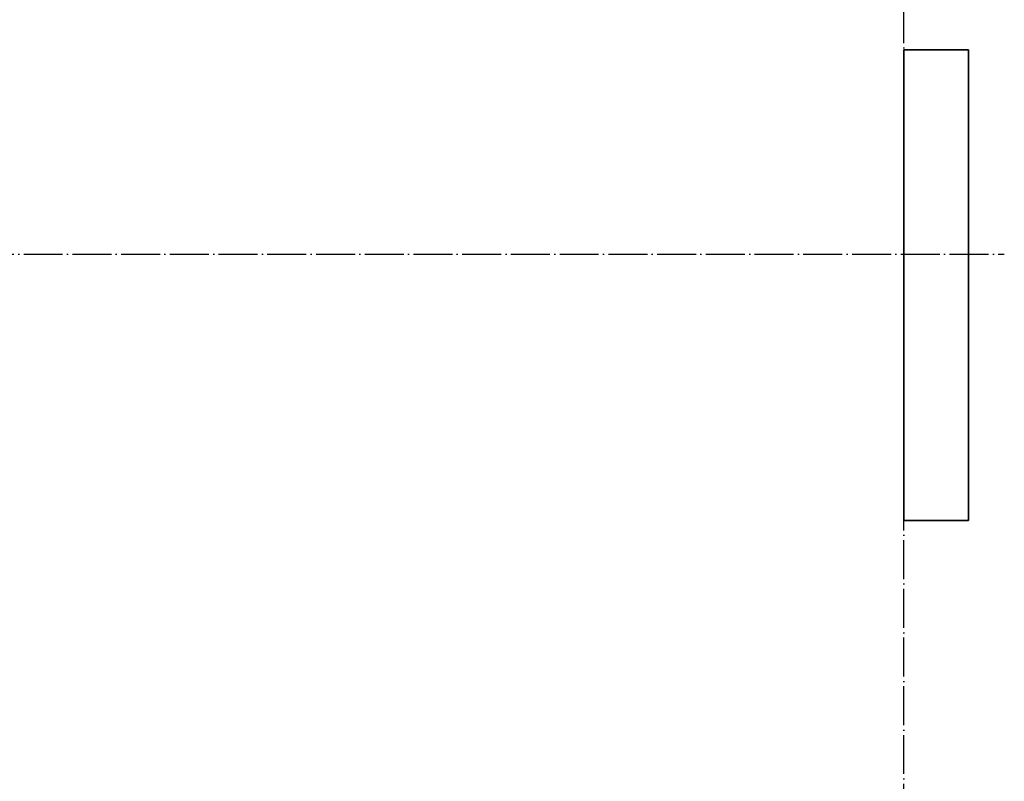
# Model space of a CAD drawing. Header units: millimetres. Extents: x -24871 to 40608, y -2869 to 48080.
# Tile 97 of 119: x 11177 to 14210, y 41217 to 43563. Entities that reach past the tile are written whole.
import ezdxf

# ---------------------------------------------------------------- set-up
doc = ezdxf.new("R2010")
doc.units = ezdxf.units.MM
doc.linetypes.add('______11', pattern=[150, 120, -15, 0, -15])
doc.linetypes.add('______5', pattern=[330, 240, -30, 30, -30])
doc.layers.add('Standard', color=7, linetype='Continuous', lineweight=25)
doc.layers.add('Осевая линия_ общее', color=7, linetype='______5', lineweight=13, true_color=0xa0a0a0)

# ---------------------------------------------------------------- blocks, each defined once
blk = doc.blocks.new('СЛОЖНЫЙ_ОБЪЕКТ_0')
at = {"layer": 'Осевая линия_ общее', "color": 253, "linetype": '______11', "lineweight": -3, "true_color": 0xa0a0a0, "transparency": 33554687}
for p, q in [((13900, -2590), (13900, 47490)), ((-2770, 42840), (14210, 42840))]:
    blk.add_line(p, q, dxfattribs=at)

msp = doc.modelspace()

# ---------------------------------------------------------------- linework, layer by layer
at = {"layer": 'Standard', "color": 7, "linetype": 'Continuous', "lineweight": 35, "transparency": 33554687}
for p, q in [((13900, 42020), (13900, 43470)), ((13900, 43470), (14100, 43470)), ((14100, 43470), (14100, 42020)), ((14100, 42020), (13900, 42020))]:
    msp.add_line(p, q, dxfattribs=at)

# ---------------------------------------------------------------- block references
at = {"layer": 'Осевая линия_ общее', "color": 253, "linetype": '______11', "lineweight": -3, "true_color": 0xa0a0a0, "transparency": 33554687}
msp.add_blockref('СЛОЖНЫЙ_ОБЪЕКТ_0', (0, 0), dxfattribs=at)

doc.saveas('drawing.dxf')
